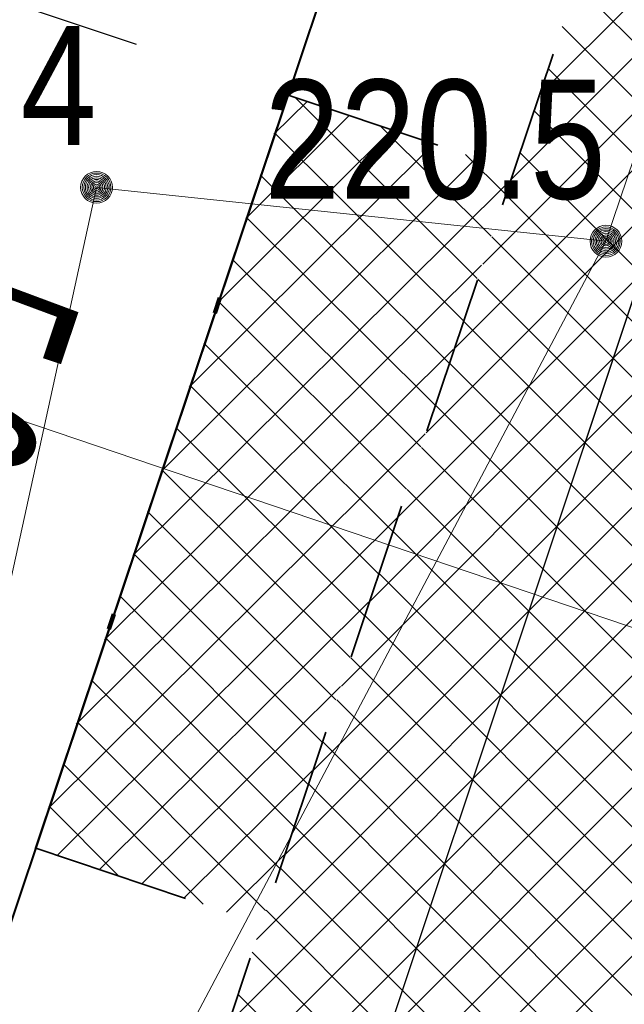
# Model space of a CAD drawing. Header units: metres. Extents: x 6599773 to 13199707, y 5688499 to 11377233.
# Tile 151 of 256: x 6599954.9 to 6599958.7, y 5688895.55 to 5688901.75. Entities that reach past the tile are written whole.
import ezdxf
from ezdxf.enums import TextEntityAlignment as Align

# ---------------------------------------------------------------- set-up
doc = ezdxf.new("R2010")
doc.units = ezdxf.units.M
doc.header["$MEASUREMENT"] = 0
for name, pattern in [('1', [0]), ('9', [1, 0, -1]), ('BTO', [0]), ('BUG', [1.5, 1, -0.5]), ('GUK', [2, 1.5, -0.5])]:
    doc.linetypes.add(name, pattern=pattern)
doc.layers.get('0').update_dxf_attribs({"linetype": 'CONTINUOUS', "lineweight": 5})
doc.layers.get('Defpoints').update_dxf_attribs({"linetype": 'CONTINUOUS', "lineweight": 9})
for name, color, linetype, lineweight in [('_kolor chodnik', 50, '1', 0), ('_kolor zjazdy kostka', 7, '1', 0), ('_kolor zjazdy tłuczeń', 30, '1', 0), ('_kolor ścieżka', 10, '1', 0), ('_kraweznik', 7, 'CONTINUOUS', 35), ('_linie rozgran', 100, '9', 90), ('_obrzeze', 10, 'BUG', 35), ('_opis zjazdy', 7, '1', 18), ('_opiszjazd', 7, '1', 20), ('AS__Nowe_granice', 140, 'CONTINUOUS', 30), ('Kontury', 90, 'GUK', 5), ('OTK_L_5', 7, 'CONTINUOUS', 5), ('OTR_T_1', 7, 'CONTINUOUS', 5), ('OTZ_L_1', 7, 'CONTINUOUS', 5)]:
    doc.layers.add(name, color=color, linetype=linetype, lineweight=lineweight)
for name, color, linetype, lineweight, true_color in [('_kolor jezdnia', 7, '1', 0, 0x00dbdb), ('_kolor pobocze', 7, '1', 0, 0xff66ff), ('_podział mój', 7, 'BTO', 40, 0xdb70ff)]:
    doc.layers.add(name, color=color, linetype=linetype, lineweight=lineweight, true_color=true_color)
doc.styles.add('opis', font='ARIALN.TTF', dxfattribs={"width": 0.7, "height": 1.1})
doc.styles.add('STYL_ARIAL', font='ARIALN.TTF', dxfattribs={"width": 0.75, "oblique": 0.1})
doc.dimstyles.new('opi', dxfattribs={"dimtxt": 1.1, "dimasz": 0.6, "dimexe": 1, "dimexo": 1, "dimgap": 0.5, "dimtad": 1, "dimzin": 1, "dimtxsty": 'opis', "dimblk": 'ARCHTICK', "dimcen": 2.5, "dimadec": 3, "dimazin": 0, "dimtfac": 1, "dimtmove": 0, "dimatfit": 3, "dimfxl": 1, "dimarcsym": 0})
pattern_1 = [(45, (0, 0), (-0.1767766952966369, 0.1767766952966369), []), (135, (0, 0), (-0.1767766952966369, -0.1767766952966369), [])]

# ---------------------------------------------------------------- blocks, each defined once
blk = doc.blocks.new('_ArchTick')
at = {"color": 0, "linetype": 'ByBlock', "const_width": 0.15}
blk.add_lwpolyline([(-0.5, -0.5), (0.5, 0.5)], dxfattribs=at)
blk = doc.blocks.new('*D323')
at = {"layer": '_opis zjazdy', "color": 0, "lineweight": -2, "transparency": 16777216}
for p, q in [((6599955.630689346, 5688901.596960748), (6599953.142391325, 5688902.429910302)), ((6599954.090671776, 5688902.11247655), (6599952.503503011, 5688897.371074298)), ((6599954.043520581, 5688896.855558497), (6599951.55522256, 5688897.688508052))]:
    blk.add_line(p, q, dxfattribs=at)
at = {"layer": 'Defpoints', "color": 0, "transparency": 16777216}
for p in [(6599956.578969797, 5688901.279526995), (6599952.503503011, 5688897.371074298), (6599954.991801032, 5688896.538124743)]:
    blk.add_point(p, dxfattribs=at)
at = {"layer": '_opis zjazdy', "color": 0, "lineweight": -2, "transparency": 16777216, "xscale": 0.6, "yscale": 0.6, "zscale": 0.6}
for p, rotation in [((6599954.090671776, 5688902.11247655), 71.49220006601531), ((6599952.503503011, 5688897.371074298), 251.4922000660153)]:
    blk.add_blockref('_ArchTick', p, dxfattribs=dict(at, rotation=rotation))
at = {"layer": '_opis zjazdy', "color": 0, "transparency": 16777216, "insert": (6599954.398088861, 5688899.373218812), "char_height": 1.1, "attachment_point": 5, "rotation": 251.4922000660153, "style": 'opis'}
blk.add_mtext('5,00', dxfattribs=at)
blk = doc.blocks.new('801')
at = {"color": 0}
for radius in [0.1, 0.09, 0.08, 0.07, 0.06, 0.05, 0.04, 0.03, 0.02, 0.01]:
    blk.add_circle((0, 0), radius, dxfattribs=at)

msp = doc.modelspace()

# ---------------------------------------------------------------- hatches: boundary and pattern name
at = {"layer": '_kolor chodnik'}
h = msp.add_hatch(dxfattribs=at)
h.set_pattern_fill('ANSI37', color=256, scale=2)
h.set_pattern_definition(pattern_1)
h.paths.add_polyline_path([(6599849.938171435, 5688542.085872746), (6599852.232147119, 5688548.938742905), (6599853.573135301, 5688548.489851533), (6599853.827082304, 5688549.248475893), (6599851.793849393, 5688549.929093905), (6599849.895278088, 5688548.982823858), (6599847.823506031, 5688542.793750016)])
edge = h.paths.add_edge_path()
edge.add_line((6600018.106075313, 5689087.454911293), (6600022.42781917, 5689091.229234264))
edge.add_line((6600022.42781917, 5689091.229234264), (6600020.233254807, 5689093.742094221))
edge.add_line((6600020.233254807, 5689093.742094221), (6600017.159471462, 5689091.057656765))
edge.add_arc((6600023.275194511, 5689085.3851404), 8.341433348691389, 137.1531559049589, 148.8016577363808)
edge.add_line((6600016.140105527, 5689089.706021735), (6600018.106075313, 5689087.454911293))
h.paths.add_polyline_path([(6600038.501784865, 5689187.592294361), (6600037.906968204, 5689187.700586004), (6600037.63829624, 5689186.224843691), (6600038.240083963, 5689186.115282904)])
h.paths.add_polyline_path([(6600069.098302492, 5689360.276020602), (6600068.321239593, 5689360.413462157), (6600068.064048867, 5689358.936495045), (6600068.836639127, 5689358.799546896)])
h.paths.add_polyline_path([(6600082.393785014, 5689362.950258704), (6600082.941124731, 5689366.103121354), (6600081.481377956, 5689366.361351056), (6600080.923159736, 5689363.210828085)])
h.paths.add_polyline_path([(6600074.022236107, 5689388.065861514), (6600072.983907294, 5689388.249860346), (6600072.723374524, 5689386.77253894), (6600073.760538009, 5689386.588865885)])
h.paths.add_polyline_path([(6600105.613104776, 5689486.405659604), (6600106.749499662, 5689489.711933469), (6600105.298891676, 5689490.233346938), (6600104.143487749, 5689486.917306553)], flags=17)
h.paths.add_polyline_path([(6600132.519778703, 5689678.737346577), (6600131.761827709, 5689678.896110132), (6600131.444670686, 5689677.429261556), (6600132.212256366, 5689677.269208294)])
h.paths.add_polyline_path([(6600156.649397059, 5689798.7449027), (6600156.48800471, 5689797.958860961), (6600157.450195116, 5689797.757316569), (6600157.615023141, 5689798.542205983)])
h.paths.add_polyline_path([(6600189.055358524, 5689948.643107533), (6600187.902868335, 5689948.884512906), (6600187.600024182, 5689947.417400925), (6600188.748131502, 5689947.176379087)])
edge = h.paths.add_edge_path()
edge.add_line((6600204.459383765, 5690032.969035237), (6600204.153258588, 5690031.227801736))
edge.add_arc((6600202.328347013, 5690027.299936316), 4.331100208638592, 41.85300125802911, 65.08011549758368, ccw=False)
edge.add_arc((6600032.90393149, 5690051.979071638), 174.020003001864, 352.8070218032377, 353.495463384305)
edge.add_arc((6600202.372679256, 5690027.343587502), 5.999999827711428, 55.12102442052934, 69.64815978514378)
edge = h.paths.add_edge_path()
edge.add_line((6600205.046027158, 5690040.265402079), (6600204.972740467, 5690038.483452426))
edge.add_arc((6600203.986269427, 5690044.401803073), 5.999999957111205, 279.4630688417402, 294.9140560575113)
edge.add_line((6600206.513819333, 5690038.960158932), (6600206.607027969, 5690041.030672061))
edge.add_arc((6600203.986269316, 5690044.401803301), 4.270000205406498, 284.3702444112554, 307.86193139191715, ccw=False)
edge = h.paths.add_edge_path()
edge.add_arc((6600203.547470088, 5690044.558759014), 6.446878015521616, 324.4350091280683, 356.2013368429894, ccw=False)
edge.add_arc((6600203.986269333, 5690044.401803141), 6.00000007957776, 323.2169970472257, 357.4193489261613)
h.paths.add_polyline_path([(6600208.910055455, 5690121.713696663), (6600208.146285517, 5690121.748120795), (6600207.125602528, 5690121.794124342), (6600209.971605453, 5690121.665851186)])
edge = h.paths.add_edge_path()
edge.add_line((6600238.769818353, 5690481.648294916), (6600240.338176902, 5690490.873746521))
edge.add_line((6600240.338176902, 5690490.873746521), (6600241.251295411, 5690510.829461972))
edge.add_line((6600241.251295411, 5690510.829461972), (6600239.524022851, 5690510.928942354))
edge.add_line((6600239.524022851, 5690510.928942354), (6600238.633343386, 5690491.167757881))
edge.add_line((6600238.633343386, 5690491.167757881), (6600234.579716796, 5690467.661262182))
edge.add_line((6600234.579716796, 5690467.661262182), (6600234.449796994, 5690464.966873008))
edge.add_arc((6600242.443669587, 5690464.607462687), 8.00194818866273, 177.4256738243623, 268.2543056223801)
edge.add_line((6600242.199903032, 5690456.609228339), (6600242.216657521, 5690457.359274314))
edge.add_line((6600242.216657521, 5690457.359274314), (6600242.305257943, 5690458.836738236))
edge.add_arc((6600242.444504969, 5690464.607952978), 5.772894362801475, 177.0298084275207, 268.6178439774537, ccw=False)
edge.add_line((6600236.679365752, 5690464.907083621), (6600236.951876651, 5690470.95443634))
edge.add_line((6600236.951876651, 5690470.95443634), (6600238.150786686, 5690478.210832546))
edge.add_line((6600238.150786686, 5690478.210832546), (6600238.769818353, 5690481.648294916))
h.paths.add_polyline_path([(6600238.769818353, 5690481.648294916), (6600238.150786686, 5690478.210832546), (6600239.670056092, 5690477.930590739), (6600240.266710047, 5690481.376366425)], flags=17)
edge = h.paths.add_edge_path()
edge.add_line((6600223.366500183, 5690460.339976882), (6600223.276803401, 5690457.948865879))
edge.add_arc((6600221.105749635, 5690465.64864014), 7.999999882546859, 285.7465040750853, 299.8464885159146)
edge.add_line((6600225.08717264, 5690458.709744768), (6600225.240084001, 5690461.623695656))
edge.add_arc((6600221.105749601, 5690465.648640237), 5.769999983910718, 293.06724420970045, 315.7681070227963, ccw=False)
edge = h.paths.add_edge_path()
edge.add_arc((6600220.025145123, 5690444.676291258), 5.77000016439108, 37.996647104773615, 59.94382588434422, ccw=False)
edge.add_line((6600224.572175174, 5690448.22839199), (6600224.817793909, 5690451.081798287))
edge.add_arc((6600220.025145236, 5690444.676291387), 7.999999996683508, 53.19588653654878, 68.15166733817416)
edge.add_line((6600223.00235276, 5690452.101669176), (6600222.91504296, 5690449.670427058))
edge = h.paths.add_edge_path()
edge.add_arc((6600221.105749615, 5690465.648640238), 7.999999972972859, 328.0222308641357, 357.0132597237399)
edge.add_line((6600229.094882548, 5690465.23180147), (6600229.218816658, 5690467.593604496))
edge.add_line((6600229.218816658, 5690467.593604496), (6600228.218919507, 5690467.645774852))
edge.add_line((6600228.218919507, 5690467.645774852), (6600227.891778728, 5690461.411918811))
h.paths.add_polyline_path([(6600200.980142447, 5690012.236744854), (6600202.31727834, 5690011.956662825), (6600202.522293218, 5690012.935421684), (6600201.182321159, 5690013.216097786)])
h.paths.add_polyline_path([(6600196.457878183, 5689983.98337835), (6600195.202332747, 5689984.246370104), (6600194.899091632, 5689982.777335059), (6600196.150355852, 5689982.515240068)])
edge = h.paths.add_edge_path()
edge.add_line((6600112.305909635, 5689517.99101877), (6600112.691041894, 5689519.807934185))
edge.add_line((6600112.691041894, 5689519.807934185), (6600113.245521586, 5689522.423769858))
edge.add_line((6600113.245521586, 5689522.423769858), (6600111.553124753, 5689522.782507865))
edge.add_line((6600111.553124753, 5689522.782507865), (6600107.405864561, 5689503.217226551))
edge.add_line((6600107.405864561, 5689503.217226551), (6600099.494506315, 5689480.361667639))
edge.add_line((6600099.494506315, 5689480.361667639), (6600099.182814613, 5689478.891218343))
edge.add_arc((6600107.008997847, 5689477.232359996), 8.000059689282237, 168.0325629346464, 257.7529108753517)
edge.add_line((6600105.311960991, 5689469.414366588), (6600105.784990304, 5689471.593619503))
edge.add_arc((6600107.008927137, 5689477.232314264), 5.769999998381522, 168.0321375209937, 257.7533362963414, ccw=False)
edge.add_line((6600101.364343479, 5689478.42879883), (6600101.647245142, 5689479.76342708))
edge.add_line((6600101.647245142, 5689479.76342708), (6600104.143487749, 5689486.917306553))
edge.add_line((6600104.143487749, 5689486.917306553), (6600105.298891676, 5689490.233346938))
edge.add_line((6600105.298891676, 5689490.233346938), (6600108.240043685, 5689498.809726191))
edge.add_line((6600108.240043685, 5689498.809726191), (6600112.305909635, 5689517.99101877))
h.paths.add_polyline_path([(6600136.009573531, 5689645.499114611), (6600138.333647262, 5689645.012304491), (6600138.661671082, 5689646.578318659), (6600134.869459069, 5689647.372651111)])
at = {"layer": '_kolor jezdnia'}
h = msp.add_hatch(dxfattribs=at)
h.set_pattern_fill('ANSI37', color=256, scale=2.2)
h.set_pattern_definition([(311.9999999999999, (0, 0), (0.2043648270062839, 0.1840109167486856), []), (41.99999999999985, (0, 0), (-0.1840109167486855, 0.2043648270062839), [])])
edge = h.paths.add_edge_path()
edge.add_line((6599833.066047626, 5688539.933393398), (6599850.649511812, 5688527.983462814))
edge.add_arc((6599857.337592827, 5688536.653968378), 10.95025544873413, 169.5012687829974, 232.3548431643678, ccw=False)
edge.add_arc((6599858.085851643, 5688536.618142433), 11.69295282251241, 162.2507788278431, 169.9967502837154, ccw=False)
edge.add_line((6599846.949484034, 5688540.182754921), (6599847.823506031, 5688542.793750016))
edge.add_line((6599847.823506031, 5688542.793750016), (6599849.895278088, 5688548.982823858))
edge.add_line((6599849.895278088, 5688548.982823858), (6599852.434748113, 5688556.56906746))
edge.add_line((6599852.434748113, 5688556.56906746), (6599928.48625871, 5688783.760284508))
edge.add_line((6599928.48625871, 5688783.760284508), (6599931.025728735, 5688791.34652811))
edge.add_line((6599931.025728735, 5688791.34652811), (6599996.657773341, 5688987.411326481))
edge.add_line((6599996.657773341, 5688987.411326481), (6599999.197243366, 5688994.997570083))
edge.add_line((6599999.197243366, 5688994.997570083), (6600021.930100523, 5689062.908193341))
edge.add_line((6600021.930100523, 5689062.908193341), (6600017.620224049, 5689067.371531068))
edge.add_line((6600017.620224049, 5689067.371531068), (6600016.714558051, 5689064.654078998))
edge.add_line((6600016.714558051, 5689064.654078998), (6600012.423620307, 5689051.835617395))
edge.add_line((6600012.423620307, 5689051.835617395), (6600009.884150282, 5689044.249373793))
edge.add_line((6600009.884150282, 5689044.249373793), (6599977.53516164, 5688947.612159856))
edge.add_line((6599977.53516164, 5688947.612159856), (6599974.995691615, 5688940.025916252))
edge.add_line((6599974.995691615, 5688940.025916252), (6599942.096912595, 5688841.746295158))
edge.add_line((6599942.096912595, 5688841.746295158), (6599939.557442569, 5688834.160051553))
edge.add_line((6599939.557442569, 5688834.160051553), (6599882.679288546, 5688664.246042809))
edge.add_line((6599882.679288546, 5688664.246042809), (6599880.139818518, 5688656.659799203))
edge.add_line((6599880.139818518, 5688656.659799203), (6599852.464543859, 5688573.984527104))
edge.add_line((6599852.464543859, 5688573.984527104), (6599842.470137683, 5688544.127903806))
edge.add_arc((6599835.706422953, 5688546.652910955), 7.219660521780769, 248.54809133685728, 339.52856074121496, ccw=False)
h.paths.add_polyline_path([(6600044.653202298, 5689172.271628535), (6600046.276244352, 5689181.431901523), (6600047.759199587, 5689189.801539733), (6600051.0603021, 5689208.432603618), (6600052.368792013, 5689215.817578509), (6600054.808584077, 5689229.587499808), (6600056.11707399, 5689236.972474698), (6600057.346666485, 5689243.912161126), (6600058.655146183, 5689251.297078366), (6600058.831439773, 5689252.292060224), (6600060.098987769, 5689259.445963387), (6600060.139929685, 5689259.677035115), (6600061.407468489, 5689266.830886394), (6600072.329030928, 5689328.470998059), (6600073.637511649, 5689335.855921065), (6600077.337304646, 5689356.73715072), (6600078.820259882, 5689365.106788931), (6600081.142794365, 5689378.214921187), (6600082.53851694, 5689386.092227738), (6600095.187867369, 5689457.483787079), (6600091.082877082, 5689465.8405575), (6600089.043088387, 5689454.328211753), (6600087.870641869, 5689447.711051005), (6600087.560133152, 5689445.958573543), (6600086.562151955, 5689440.326076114), (6600082.433200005, 5689417.022719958), (6600080.95024477, 5689408.65308175), (6600077.202698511, 5689387.502337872), (6600075.719743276, 5689379.132699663), (6600073.469199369, 5689366.430874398), (6600071.986244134, 5689358.061236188), (6600069.986864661, 5689346.776955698), (6600068.591142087, 5689338.899649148), (6600065.559290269, 5689321.78820693), (6600064.163567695, 5689313.91090038), (6600059.719426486, 5689288.828650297), (6600058.323703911, 5689280.951343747), (6600057.563846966, 5689276.662793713), (6600056.168124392, 5689268.785487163), (6600054.804920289, 5689261.091711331), (6600053.409197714, 5689253.214404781), (6600053.264817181, 5689252.399536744), (6600051.869094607, 5689244.522230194), (6600051.183555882, 5689240.653124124), (6600049.787833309, 5689232.775817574), (6600046.593849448, 5689214.749319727), (6600045.198126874, 5689206.872013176), (6600044.41754409, 5689202.466488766), (6600042.934588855, 5689194.096850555), (6600036.429952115, 5689157.38538759), (6600034.94699688, 5689149.01574938), (6600030.579776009, 5689124.367629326), (6600027.529365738, 5689107.151445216), (6600024.895072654, 5689094.014582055), (6600030.583685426, 5689094.264316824), (6600032.945013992, 5689106.191885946), (6600043.170247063, 5689163.901990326)])
edge = h.paths.add_edge_path()
edge.add_line((6600111.106812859, 5689535.144351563), (6600111.256844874, 5689535.85214863))
edge.add_line((6600111.256844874, 5689535.85214863), (6600112.915748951, 5689543.678261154))
edge.add_line((6600112.915748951, 5689543.678261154), (6600117.304772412, 5689564.384094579))
edge.add_line((6600117.304772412, 5689564.384094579), (6600119.067357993, 5689572.699339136))
edge.add_line((6600119.067357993, 5689572.699339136), (6600120.087667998, 5689577.512794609))
edge.add_line((6600120.087667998, 5689577.512794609), (6600121.64289057, 5689584.849775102))
edge.add_line((6600121.64289057, 5689584.849775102), (6600128.436769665, 5689616.900852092))
edge.add_line((6600128.436769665, 5689616.900852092), (6600129.991992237, 5689624.237832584))
edge.add_line((6600129.991992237, 5689624.237832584), (6600132.660554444, 5689636.827148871))
edge.add_line((6600132.660554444, 5689636.827148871), (6600133.208838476, 5689639.444704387))
edge.add_line((6600133.208838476, 5689639.444704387), (6600134.848957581, 5689647.274775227))
edge.add_line((6600134.848957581, 5689647.274775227), (6600138.97649476, 5689666.979995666))
edge.add_line((6600138.97649476, 5689666.979995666), (6600140.51410642, 5689674.320687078))
edge.add_line((6600140.51410642, 5689674.320687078), (6600145.209128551, 5689696.735129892))
edge.add_line((6600145.209128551, 5689696.735129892), (6600146.746740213, 5689704.075821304))
edge.add_line((6600146.746740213, 5689704.075821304), (6600151.462308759, 5689726.588354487))
edge.add_line((6600151.462308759, 5689726.588354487), (6600152.999920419, 5689733.929045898))
edge.add_line((6600152.999920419, 5689733.929045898), (6600155.244070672, 5689744.642813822))
edge.add_line((6600155.244070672, 5689744.642813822), (6600156.781682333, 5689751.983505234))
edge.add_line((6600156.781682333, 5689751.983505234), (6600161.635515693, 5689775.156126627))
edge.add_line((6600161.635515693, 5689775.156126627), (6600163.378142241, 5689783.475576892))
edge.add_line((6600163.378142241, 5689783.475576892), (6600163.850769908, 5689785.731942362))
edge.add_line((6600163.850769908, 5689785.731942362), (6600167.028500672, 5689800.90270461))
edge.add_line((6600167.028500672, 5689800.90270461), (6600179.490888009, 5689860.399222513))
edge.add_line((6600179.490888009, 5689860.399222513), (6600181.233514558, 5689868.718672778))
edge.add_line((6600181.233514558, 5689868.718672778), (6600181.84713393, 5689871.648144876))
edge.add_line((6600181.84713393, 5689871.648144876), (6600183.38474559, 5689878.988836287))
edge.add_line((6600183.38474559, 5689878.988836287), (6600184.935818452, 5689886.393792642))
edge.add_line((6600184.935818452, 5689886.393792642), (6600186.575937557, 5689894.223863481))
edge.add_line((6600186.575937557, 5689894.223863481), (6600194.051338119, 5689929.912074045))
edge.add_line((6600194.051338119, 5689929.912074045), (6600195.691457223, 5689937.742144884))
edge.add_line((6600195.691457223, 5689937.742144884), (6600202.915799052, 5689972.231779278))
edge.add_line((6600202.915799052, 5689972.231779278), (6600204.555918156, 5689980.061850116))
edge.add_line((6600204.555918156, 5689980.061850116), (6600206.062781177, 5689987.255744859))
edge.add_line((6600206.062781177, 5689987.255744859), (6600207.702900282, 5689995.085815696))
edge.add_line((6600207.702900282, 5689995.085815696), (6600210.232559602, 5690007.162628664))
edge.add_line((6600210.232559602, 5690007.162628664), (6600211.694938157, 5690014.144150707))
edge.add_arc((6600028.177652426, 5690052.584442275), 187.5000004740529, 348.1696294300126, 357.4195276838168)
edge.add_line((6600215.487522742, 5690044.142720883), (6600208.310270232, 5690026.480446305))
edge.add_arc((6600032.903933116, 5690051.97907145), 177.2500013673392, 348.1696294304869, 351.7289130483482, ccw=False)
edge.add_line((6600206.38894146, 5690015.640182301), (6600205.966941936, 5690013.625519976))
edge.add_line((6600205.966941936, 5690013.625519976), (6600204.326822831, 5690005.795449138))
edge.add_line((6600204.326822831, 5690005.795449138), (6600197.076961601, 5689971.183982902))
edge.add_line((6600197.076961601, 5689971.183982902), (6600195.334335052, 5689962.864532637))
edge.add_line((6600195.334335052, 5689962.864532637), (6600193.44722506, 5689953.855305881))
edge.add_line((6600193.44722506, 5689953.855305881), (6600191.909227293, 5689946.512771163))
edge.add_line((6600191.909227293, 5689946.512771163), (6600185.49684423, 5689915.899498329))
edge.add_line((6600185.49684423, 5689915.899498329), (6600183.856521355, 5689908.068454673))
edge.add_line((6600183.856521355, 5689908.068454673), (6600182.066605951, 5689899.523243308))
edge.add_line((6600182.066605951, 5689899.523243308), (6600180.32407057, 5689891.204228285))
edge.add_line((6600180.32407057, 5689891.204228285), (6600174.320344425, 5689862.541919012))
edge.add_line((6600174.320344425, 5689862.541919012), (6600172.577809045, 5689854.222903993))
edge.add_line((6600172.577809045, 5689854.222903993), (6600163.663810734, 5689811.666703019))
edge.add_line((6600163.663810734, 5689811.666703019), (6600162.023782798, 5689803.837067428))
edge.add_line((6600162.023782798, 5689803.837067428), (6600160.924220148, 5689798.587659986))
edge.add_line((6600160.924220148, 5689798.587659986), (6600159.279208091, 5689790.734229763))
edge.add_line((6600159.279208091, 5689790.734229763), (6600157.107250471, 5689780.365115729))
edge.add_line((6600157.107250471, 5689780.365115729), (6600155.462238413, 5689772.511685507))
edge.add_line((6600155.462238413, 5689772.511685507), (6600153.380318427, 5689762.572418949))
edge.add_line((6600153.380318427, 5689762.572418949), (6600151.735124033, 5689754.718118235))
edge.add_line((6600151.735124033, 5689754.718118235), (6600148.586504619, 5689739.686336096))
edge.add_line((6600148.586504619, 5689739.686336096), (6600146.885007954, 5689731.563243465))
edge.add_line((6600146.885007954, 5689731.563243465), (6600141.75088822, 5689707.052510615))
edge.add_line((6600141.75088822, 5689707.052510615), (6600140.110896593, 5689699.223048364))
edge.add_line((6600140.110896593, 5689699.223048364), (6600133.483561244, 5689667.583574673))
edge.add_line((6600133.483561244, 5689667.583574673), (6600131.860394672, 5689659.834436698))
edge.add_line((6600131.860394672, 5689659.834436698), (6600131.740984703, 5689659.26436315))
edge.add_line((6600131.740984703, 5689659.26436315), (6600130.117814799, 5689651.515209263))
edge.add_line((6600130.117814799, 5689651.515209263), (6600127.278733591, 5689637.961189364))
edge.add_line((6600127.278733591, 5689637.961189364), (6600126.924568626, 5689636.290366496))
edge.add_line((6600126.924568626, 5689636.290366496), (6600125.166244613, 5689627.995226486))
edge.add_line((6600125.166244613, 5689627.995226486), (6600118.009503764, 5689594.232298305))
edge.add_line((6600118.009503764, 5689594.232298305), (6600116.251179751, 5689585.937158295))
edge.add_line((6600116.251179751, 5689585.937158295), (6600113.665314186, 5689573.737975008))
edge.add_line((6600113.665314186, 5689573.737975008), (6600111.898534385, 5689565.402943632))
edge.add_line((6600111.898534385, 5689565.402943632), (6600104.889982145, 5689532.33911599))
edge.add_line((6600104.889982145, 5689532.33911599), (6600103.226635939, 5689524.492047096))
edge.add_line((6600103.226635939, 5689524.492047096), (6600096.623876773, 5689493.342605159))
edge.add_line((6600096.623876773, 5689493.342605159), (6600094.968986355, 5689485.53542763))
edge.add_line((6600094.968986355, 5689485.53542763), (6600094.300101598, 5689482.379870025))
edge.add_line((6600094.300101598, 5689482.379870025), (6600099.182814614, 5689478.891218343))
edge.add_line((6600099.182814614, 5689478.891218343), (6600099.494506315, 5689480.361667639))
edge.add_line((6600099.494506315, 5689480.361667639), (6600111.106812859, 5689535.144351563))
edge = h.paths.add_edge_path()
edge.add_arc((6600239.213891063, 5690851.4003676), 10.0000000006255, -2.8342403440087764, 76.13703556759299, ccw=False)
edge.add_line((6600249.201658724, 5690850.905901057), (6600249.082723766, 5690848.503524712))
edge.add_line((6600249.082723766, 5690848.503524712), (6600247.016487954, 5690806.767468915))
edge.add_line((6600247.016487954, 5690806.767468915), (6600246.092398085, 5690789.152178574))
edge.add_line((6600246.092398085, 5690789.152178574), (6600233.768116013, 5690572.015170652))
edge.add_line((6600233.768116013, 5690572.015170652), (6600228.959056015, 5690465.29620206))
edge.add_line((6600228.959056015, 5690465.29620206), (6600234.588724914, 5690465.017134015))
edge.add_line((6600234.588724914, 5690465.017134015), (6600239.26254019, 5690571.767576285))
edge.add_line((6600239.26254019, 5690571.767576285), (6600252.505038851, 5690806.400146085))
edge.add_line((6600252.505038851, 5690806.400146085), (6600254.569211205, 5690848.094521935))
edge.add_arc((6600262.559425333, 5690847.6989487), 7.999999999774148, 76.13703557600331, 177.1657596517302, ccw=False)
edge.add_line((6600264.476229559, 5690855.465921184), (6600241.609896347, 5690861.109083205))
edge = h.paths.add_edge_path()
edge.add_line((6600250.031475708, 5690451.625307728), (6600250.231741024, 5690455.772579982))
edge.add_line((6600250.231741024, 5690455.772579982), (6600246.257763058, 5690456.417303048))
edge.add_line((6600246.257763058, 5690456.417303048), (6600242.171761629, 5690456.61060902))
edge.add_arc((6600242.563100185, 5690464.586983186), 7.985968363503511, 176.9123644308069, 267.1911945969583, ccw=False)
edge.add_line((6600234.588724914, 5690465.017134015), (6600228.959056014, 5690465.29620206))
edge.add_arc((6600220.965133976, 5690465.657286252), 8.002072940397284, 267.8289300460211, 357.413716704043, ccw=False)
edge.add_line((6600220.661989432, 5690457.660957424), (6600212.406915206, 5690458.119572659))
edge.add_line((6600212.406915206, 5690458.119572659), (6600208.431872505, 5690457.817501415))
edge.add_line((6600208.431872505, 5690457.817501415), (6600208.233912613, 5690454.548331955))
edge.add_line((6600208.233912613, 5690454.548331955), (6600212.129565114, 5690453.127270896))
edge.add_line((6600212.129565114, 5690453.127270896), (6600218.640548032, 5690452.76554962))
edge.add_line((6600218.640548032, 5690452.76554962), (6600216.486747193, 5690452.885205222))
edge.add_line((6600216.486747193, 5690452.885205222), (6600220.46890539, 5690452.663974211))
edge.add_arc((6600220.025145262, 5690444.676291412), 7.999999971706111, -0.3386579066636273, 86.8201700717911, ccw=False)
edge.add_line((6600228.025005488, 5690444.629006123), (6600227.803602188, 5690439.649256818))
edge.add_line((6600227.803602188, 5690439.649256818), (6600226.885525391, 5690435.936828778))
edge.add_line((6600226.885525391, 5690435.936828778), (6600225.534849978, 5690405.967249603))
edge.add_line((6600225.534849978, 5690405.967249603), (6600226.115199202, 5690402.187514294))
edge.add_line((6600226.115199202, 5690402.187514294), (6600213.445139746, 5690121.008786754))
edge.add_line((6600213.445139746, 5690121.008786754), (6600213.352800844, 5690118.960058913))
edge.add_line((6600213.352800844, 5690118.960058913), (6600209.980184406, 5690044.131649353))
edge.add_arc((6600203.986269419, 5690044.401803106), 5.999999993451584, 257.4162346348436, 357.41934921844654, ccw=False)
edge.add_line((6600202.679069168, 5690038.545931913), (6600201.589735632, 5690033.666039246))
edge.add_line((6600201.589735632, 5690033.666039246), (6600203.67987942, 5690033.199458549))
edge.add_arc((6600202.372679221, 5690027.343587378), 5.999999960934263, -8.27108729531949, 77.41623506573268, ccw=False)
edge.add_line((6600208.310270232, 5690026.480446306), (6600215.487522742, 5690044.142720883))
edge.add_line((6600215.487522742, 5690044.142720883), (6600216.199687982, 5690059.944661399))
edge.add_line((6600216.199687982, 5690059.944661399), (6600216.537356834, 5690067.437056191))
edge.add_line((6600216.537356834, 5690067.437056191), (6600223.893528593, 5690230.66011469))
edge.add_line((6600223.893528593, 5690230.66011469), (6600224.231197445, 5690238.152509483))
edge.add_line((6600224.231197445, 5690238.152509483), (6600233.507835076, 5690443.987992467))
edge.add_arc((6600241.499722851, 5690443.627812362), 7.999999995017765, 87.29208981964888, 177.4195277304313, ccw=False)
edge.add_line((6600241.877677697, 5690451.618879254), (6600246.021541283, 5690451.422886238))
edge.add_line((6600246.021541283, 5690451.422886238), (6600246.427694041, 5690451.443388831))
edge.add_line((6600246.427694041, 5690451.443388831), (6600246.793970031, 5690451.461878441))
edge.add_line((6600246.793970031, 5690451.461878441), (6600250.031475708, 5690451.625307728))
edge = h.paths.add_edge_path()
edge.add_line((6600007.33756506, 5689086.20374581), (6600006.980466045, 5689080.740822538))
edge.add_line((6600006.980466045, 5689080.740822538), (6600007.229745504, 5689080.720859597))
edge.add_line((6600007.229745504, 5689080.720859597), (6600008.093335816, 5689080.601653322))
edge.add_line((6600008.093335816, 5689080.601653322), (6600008.702681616, 5689080.53831051))
edge.add_arc((6600008.140193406, 5689070.554142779), 9.999999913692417, -18.557800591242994, 86.77547804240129, ccw=False)
edge.add_line((6600017.620224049, 5689067.371531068), (6600021.930100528, 5689062.908193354))
edge.add_arc((6599734.83819726, 5689159.011261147), 302.7499967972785, 341.4922000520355, 343.8640860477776)
edge.add_arc((6600034.895369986, 5689072.315877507), 9.581213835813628, 98.63328270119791, 164.5273290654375, ccw=False)
edge.add_line((6600033.457137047, 5689081.788529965), (6600033.832640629, 5689081.798737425))
edge.add_line((6600033.832640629, 5689081.798737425), (6600034.422462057, 5689082.05700874))
edge.add_line((6600034.422462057, 5689082.05700874), (6600036.833623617, 5689082.139040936))
edge.add_line((6600036.833623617, 5689082.139040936), (6600036.730225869, 5689087.148851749))
edge.add_line((6600036.730225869, 5689087.148851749), (6600036.579860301, 5689087.134303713))
edge.add_arc((6600036.479565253, 5689093.136286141), 6.002820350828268, 169.1687651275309, 270.9573417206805, ccw=False)
edge.add_line((6600030.583685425, 5689094.264316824), (6600024.895072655, 5689094.014582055))
edge.add_arc((6600015.200558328, 5689096.162123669), 9.929528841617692, 271.0943432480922, 347.5094668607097, ccw=False)
edge.add_arc((6600014.909438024, 5689089.646776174), 3.446070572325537, 264.4236009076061, 278.0194998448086, ccw=False)
edge.add_line((6600014.574573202, 5689086.217014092), (6600014.299554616, 5689086.232508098))
edge.add_line((6600014.299554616, 5689086.232508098), (6600010.474232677, 5689086.448019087))
edge.add_line((6600010.474232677, 5689086.448019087), (6600007.33756506, 5689086.20374581))
edge = h.paths.add_edge_path()
edge.add_line((6600105.490725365, 5689463.953528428), (6600106.927559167, 5689464.047234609))
edge.add_line((6600106.927559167, 5689464.047234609), (6600107.835, 5689468.66))
edge.add_line((6600107.835, 5689468.66), (6600105.311960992, 5689469.414366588))
edge.add_arc((6600107.008997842, 5689477.232359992), 8.000059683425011, 168.0325628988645, 257.7529109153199, ccw=False)
edge.add_line((6600099.182814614, 5689478.891218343), (6600094.300101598, 5689482.379870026))
edge.add_arc((6600586.245114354, 5689378.10423892), 502.8750369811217, 168.032376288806, 169.9522165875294)
edge.add_line((6600091.082877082, 5689465.8405575), (6600095.187867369, 5689457.483787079))
edge.add_arc((6600103.06517392, 5689456.088064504), 8.000000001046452, 77.7533362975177, 169.9524553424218, ccw=False)
edge.add_line((6600104.762140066, 5689463.906012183), (6600105.490725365, 5689463.953528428))
at = {"layer": '_kolor pobocze'}
h = msp.add_hatch(dxfattribs=at)
h.set_pattern_fill('ANSI37', color=256, scale=2)
h.set_pattern_definition(pattern_1)
edge = h.paths.add_edge_path()
edge.add_line((6600035.926965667, 5689101.56944285), (6600036.046865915, 5689102.311543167))
edge.add_arc((6600058.171848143, 5689233.778275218), 133.3154772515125, 259.4578941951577, 260.4470163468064, ccw=False)
edge.add_line((6600033.780707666, 5689102.713067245), (6600032.142559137, 5689101.847662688))
edge.add_arc((6599734.838175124, 5689159.011266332), 302.7500195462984, 347.6801154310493, 349.11639019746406, ccw=False)
edge.add_arc((6600036.478170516, 5689093.133441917), 6.000000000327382, 167.68011541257, 271.5571101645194)
edge.add_line((6600036.64121064, 5689087.1356575), (6600036.730491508, 5689087.137804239))
edge.add_line((6600036.730491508, 5689087.137804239), (6600036.71246321, 5689087.887583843))
edge.add_line((6600036.71246321, 5689087.887583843), (6600036.559840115, 5689087.884077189))
edge.add_arc((6600036.482532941, 5689093.14290691), 5.259397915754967, 170.6455005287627, 270.84221319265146, ccw=False)
edge.add_arc((6600545.796425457, 5688991.216220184), 524.6691769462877, 167.9170060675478, 168.7028219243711, ccw=False)
edge.add_line((6600032.751078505, 5689101.044345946), (6600034.011432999, 5689101.917298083))
edge.add_line((6600034.011432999, 5689101.917298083), (6600035.926965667, 5689101.56944285))
edge = h.paths.add_edge_path()
edge.add_line((6600002.828843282, 5688994.032881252), (6600003.066918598, 5688994.744091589))
edge.add_line((6600003.066918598, 5688994.744091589), (6600001.227880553, 5688995.359703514))
edge.add_line((6600001.227880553, 5688995.359703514), (6600000.55876659, 5688996.702196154))
edge.add_line((6600000.55876659, 5688996.702196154), (6600022.641310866, 5689062.67011804))
edge.add_arc((6599734.83819395, 5689159.011262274), 303.5000002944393, 341.4922000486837, 343.8640860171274)
edge.add_arc((6600035.267451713, 5689072.092773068), 9.250000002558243, 91.55711016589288, 163.8640860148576, ccw=False)
edge.add_line((6600035.016098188, 5689081.339357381), (6600036.868703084, 5689081.389717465))
edge.add_line((6600036.868703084, 5689081.389717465), (6600036.850674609, 5689082.139504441))
edge.add_line((6600036.850674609, 5689082.139504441), (6600034.995718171, 5689082.089080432))
edge.add_arc((6600035.267451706, 5689072.092773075), 9.999999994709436, 91.55711014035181, 163.8640860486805)
edge.add_arc((6599734.838192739, 5689159.011262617), 302.7500015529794, 341.4922000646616, 343.8640860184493, ccw=False)
edge.add_line((6600021.930100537, 5689062.908193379), (6599999.748942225, 5688996.6456785))
edge.add_line((6599999.748942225, 5688996.6456785), (6600000.695212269, 5688994.747107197))
edge.add_line((6600000.695212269, 5688994.747107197), (6600002.828843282, 5688994.032881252))
h.paths.add_polyline_path([(6599971.7492186, 5688907.297112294), (6599971.084233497, 5688908.631320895), (6599997.822068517, 5688988.526766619), (6599999.164561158, 5688989.195880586), (6600001.003599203, 5688988.580268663), (6600001.241674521, 5688989.291479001), (6599999.108043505, 5688990.005704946), (6599997.2094722, 5688989.059434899), (6599970.270280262, 5688908.583087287), (6599971.216550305, 5688906.684515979), (6599973.350181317, 5688905.970290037), (6599973.588256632, 5688906.681500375)])
h.paths.add_polyline_path([(6599932.504667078, 5688790.060553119), (6599931.835553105, 5688791.403045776), (6599968.343406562, 5688900.4641754), (6599969.685899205, 5688901.133289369), (6599971.524937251, 5688900.517677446), (6599971.763012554, 5688901.228887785), (6599969.629381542, 5688901.94311373), (6599967.730810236, 5688900.996843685), (6599931.025728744, 5688791.34652811), (6599931.971998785, 5688789.447956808), (6599933.988392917, 5688788.772975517), (6599934.226774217, 5688789.484136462)])
at = {"layer": '_kolor zjazdy kostka'}
h = msp.add_hatch(dxfattribs=at)
h.set_pattern_fill('ANSI37', color=256, scale=2)
h.set_pattern_definition(pattern_1)
h.paths.add_polyline_path([(6600244.137440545, 5690813.934732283), (6600242.369522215, 5690814.022127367), (6600242.097568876, 5690808.528921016), (6600243.865482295, 5690808.44142671)])
h.paths.add_polyline_path([(6600247.012128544, 5690806.679412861), (6600247.44273645, 5690815.377295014), (6600247.393289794, 5690814.378518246), (6600247.113277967, 5690808.722537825)])
h.paths.add_polyline_path([(6600242.297085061, 5690788.088808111), (6600240.958726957, 5690788.155683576), (6600240.648818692, 5690782.664569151), (6600241.987258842, 5690782.599147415)])
h.paths.add_polyline_path([(6600245.558275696, 5690780.919298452), (6600246.037231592, 5690789.405686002), (6600244.985820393, 5690788.453468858), (6600244.612601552, 5690781.981345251)])
h.paths.add_polyline_path([(6600241.348405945, 5690723.711515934), (6600242.272017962, 5690722.691689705), (6600242.749709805, 5690731.155680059), (6600241.698138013, 5690730.203317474), (6600241.472690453, 5690726.27550499)])
h.paths.add_polyline_path([(6600225.772794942, 5690394.589141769), (6600224.731429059, 5690393.637598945), (6600224.461246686, 5690387.644646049), (6600225.412923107, 5690386.603142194)])
h.paths.add_polyline_path([(6600223.012390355, 5690333.280720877), (6600223.372595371, 5690341.272607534), (6600222.32835346, 5690340.318436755), (6600222.058239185, 5690334.324941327)])
h.paths.add_polyline_path([(6600215.496388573, 5690166.390602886), (6600215.856593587, 5690174.382489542), (6600214.812834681, 5690173.428760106), (6600214.542018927, 5690167.435062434)])
h.paths.add_polyline_path([(6600212.446537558, 5690121.053392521), (6600213.399499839, 5690120.010473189), (6600213.788744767, 5690128.503024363), (6600212.745135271, 5690127.54943145)])
h.paths.add_polyline_path([(6600209.977420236, 5690121.665589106), (6600210.225142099, 5690127.162117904), (6600207.346107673, 5690127.291879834), (6600207.119593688, 5690121.794395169)])
h.paths.add_polyline_path([(6600207.950178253, 5690070.725854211), (6600204.880846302, 5690070.828947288), (6600204.643784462, 5690065.333808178), (6600207.702521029, 5690065.204598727)])
h.paths.add_polyline_path([(6600200.981479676, 5690012.236464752), (6600199.969248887, 5690007.339980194), (6600201.282587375, 5690007.064882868), (6600202.31726072, 5690011.956666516)])
h.paths.add_polyline_path([(6600193.613960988, 5689970.406358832), (6600192.398010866, 5689970.660657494), (6600191.286205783, 5689965.274578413), (6600192.486379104, 5689965.023185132)])
h.paths.add_polyline_path([(6600189.061271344, 5689948.671423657), (6600189.984133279, 5689953.050774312), (6600188.818902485, 5689953.32186217), (6600187.908781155, 5689948.91282903)])
h.paths.add_polyline_path([(6600180.976201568, 5689915.317449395), (6600179.952861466, 5689910.421322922), (6600181.008474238, 5689910.200199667), (6600182.033843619, 5689915.09540201)])
h.paths.add_polyline_path([(6600176.508279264, 5689893.538690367), (6600177.476023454, 5689893.335973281), (6600178.603605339, 5689898.719146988), (6600177.636002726, 5689898.922290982)])
h.paths.add_polyline_path([(6600179.28182965, 5689859.401159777), (6600180.522246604, 5689860.211927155), (6600181.057490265, 5689860.561775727), (6600183.598022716, 5689860.029600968), (6600184.726606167, 5689865.412570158), (6600182.186324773, 5689865.943033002), (6600181.604764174, 5689866.832779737), (6600181.024456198, 5689867.720610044)])
h.paths.add_polyline_path([(6600160.20081012, 5689810.862606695), (6600159.232772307, 5689811.065842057), (6600158.207991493, 5689806.171529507), (6600159.17573568, 5689805.968812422)])
h.paths.add_polyline_path([(6600156.493917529, 5689797.987177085), (6600155.463416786, 5689793.068691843), (6600156.431160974, 5689792.865974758), (6600157.461419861, 5689797.784520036)])
edge = h.paths.add_edge_path()
edge.add_arc((6600173.111981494, 5689800.679690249), 5.999999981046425, 204.6731153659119, 239.5411154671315, ccw=False)
edge.add_arc((6600173.162096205, 5689800.685330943), 6.047914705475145, 168.3203586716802, 204.5234866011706, ccw=False)
edge.add_line((6600167.239404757, 5689801.909666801), (6600163.65166784, 5689784.781499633))
edge.add_arc((6600169.524220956, 5689783.551410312), 5.999999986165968, 139.2146049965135, 168.1696294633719, ccw=False)
edge.add_arc((6600169.524220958, 5689783.551410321), 5.999999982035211, 96.80962310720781, 139.2146050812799, ccw=False)
edge.add_line((6600168.81279652, 5689789.509083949), (6600170.070461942, 5689795.507731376))
h.paths.add_polyline_path([(6600163.526364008, 5689776.866746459), (6600166.051243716, 5689776.337874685), (6600167.179826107, 5689781.720838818), (6600164.653945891, 5689782.24992016), (6600163.941148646, 5689783.340449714), (6600163.493329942, 5689784.025580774), (6600161.750703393, 5689775.706130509), (6600162.438017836, 5689776.155376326)])
h.paths.add_polyline_path([(6600152.614191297, 5689774.643430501), (6600153.639138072, 5689779.536616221), (6600152.646757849, 5689779.74492896), (6600151.646447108, 5689774.846147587)])
h.paths.add_polyline_path([(6600150.121074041, 5689767.466820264), (6600148.177624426, 5689758.167954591), (6600149.115997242, 5689757.971390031), (6600151.066362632, 5689767.268392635)])
h.paths.add_polyline_path([(6600142.970741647, 5689739.332500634), (6600141.888449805, 5689734.142420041), (6600144.036614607, 5689733.695518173), (6600145.123068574, 5689738.882330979)])
h.paths.add_polyline_path([(6600136.256357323, 5689701.052153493), (6600137.154085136, 5689700.864096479), (6600138.287960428, 5689706.274871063), (6600137.38649247, 5689706.464182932)])
h.paths.add_polyline_path([(6600130.081494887, 5689667.099389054), (6600129.212847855, 5689667.281639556), (6600128.083282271, 5689661.898895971), (6600128.953953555, 5689661.716447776)])
h.paths.add_polyline_path([(6600128.397394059, 5689659.030340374), (6600127.554144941, 5689659.207226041), (6600126.493408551, 5689653.810049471), (6600127.269860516, 5689653.647397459)])
h.paths.add_polyline_path([(6600134.990411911, 5689640.633636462), (6600137.30714639, 5689640.148363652), (6600138.339560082, 5689645.040620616), (6600136.015486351, 5689645.500958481), (6600135.435178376, 5689646.388788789), (6600134.8548704, 5689647.276619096), (6600133.214751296, 5689639.446548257), (6600134.102581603, 5689640.026856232)])
h.paths.add_polyline_path([(6600122.164164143, 5689634.294831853), (6600121.024067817, 5689628.914244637), (6600122.015114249, 5689628.705875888), (6600123.155614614, 5689634.086346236)])
h.paths.add_polyline_path([(6600114.542075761, 5689593.450769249), (6600113.493359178, 5689593.398339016), (6600112.364315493, 5689588.045694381), (6600113.29076438, 5689587.547532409)])
h.paths.add_polyline_path([(6600110.194543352, 5689572.941097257), (6600109.207819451, 5689573.148880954), (6600108.06771793, 5689567.768269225), (6600109.050143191, 5689567.53521504)])
h.paths.add_polyline_path([(6600119.083213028, 5689565.540446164), (6600119.089125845, 5689565.542290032), (6600121.462438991, 5689565.065690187), (6600122.598093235, 5689570.447168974), (6600120.229622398, 5689570.949214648), (6600119.651446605, 5689571.8119627), (6600119.073270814, 5689572.72765526), (6600117.310757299, 5689564.412754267)])
h.paths.add_polyline_path([(6600101.698666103, 5689532.937884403), (6600100.730666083, 5689533.141679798), (6600099.694214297, 5689528.250234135), (6600100.669121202, 5689528.045267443)])
h.paths.add_polyline_path([(6600094.06402112, 5689496.827028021), (6600093.080194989, 5689497.033910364), (6600092.036590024, 5689492.143967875), (6600093.038865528, 5689491.933250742)])
h.paths.add_polyline_path([(6600083.709836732, 5689453.749808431), (6600082.738586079, 5689448.336231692), (6600084.647281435, 5689448.027407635), (6600085.606840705, 5689453.416583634)])
h.paths.add_polyline_path([(6600084.434394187, 5689446.825895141), (6600083.731191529, 5689446.921126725), (6600082.928047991, 5689442.491821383), (6600083.649300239, 5689442.394910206)])
h.paths.add_polyline_path([(6600078.04194071, 5689410.721110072), (6600078.996952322, 5689416.137564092), (6600078.0548333, 5689416.304853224), (6600077.111232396, 5689410.886043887)])
h.paths.add_polyline_path([(6600072.911565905, 5689386.768652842), (6600071.96046622, 5689381.312635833), (6600072.800073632, 5689381.163221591), (6600073.76645083, 5689386.590709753)])
h.paths.add_polyline_path([(6600082.887400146, 5689379.432062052), (6600085.278102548, 5689379.034943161), (6600086.160383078, 5689383.956496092), (6600083.759726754, 5689384.355378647), (6600083.152078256, 5689385.224725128), (6600082.544429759, 5689386.094071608), (6600081.148707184, 5689378.216765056), (6600082.018053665, 5689378.824413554)])
h.paths.add_polyline_path([(6600080.731401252, 5689363.247695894), (6600080.041469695, 5689363.369939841), (6600079.433821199, 5689364.239286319), (6600078.8261727, 5689365.108632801), (6600077.343217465, 5689356.73899459), (6600078.212563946, 5689357.346643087), (6600079.081910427, 5689357.954291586), (6600081.429189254, 5689357.564866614), (6600082.388748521, 5689362.980514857)])
h.paths.add_polyline_path([(6600069.104215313, 5689360.304336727), (6600070.063917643, 5689365.720487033), (6600069.2708267, 5689365.861009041), (6600068.327152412, 5689360.441778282)])
h.paths.add_polyline_path([(6600066.55061698, 5689345.891799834), (6600065.546169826, 5689346.069805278), (6600064.677796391, 5689341.145792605), (6600065.678290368, 5689340.968483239)])
h.paths.add_polyline_path([(6600061.138656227, 5689321.077501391), (6600060.270282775, 5689316.15348863), (6600061.250715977, 5689315.979734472), (6600062.127590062, 5689320.902245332)])
h.paths.add_polyline_path([(6600055.325252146, 5689288.11325564), (6600054.456878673, 5689283.189242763), (6600055.410852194, 5689283.020177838), (6600056.28317863, 5689287.917022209)])
h.paths.add_polyline_path([(6600048.045675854, 5689182.819289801), (6600050.371939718, 5689182.407116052), (6600051.314445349, 5689187.67761207), (6600048.980409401, 5689188.064690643), (6600048.372760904, 5689188.934037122), (6600047.765112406, 5689189.803383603), (6600046.306982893, 5689181.603992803), (6600046.972918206, 5689182.069462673)])
h.paths.add_polyline_path([(6600040.943690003, 5689201.374141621), (6600039.339175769, 5689201.66987967), (6600038.429882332, 5689196.244216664), (6600039.984130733, 5689195.958493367)])
h.paths.add_polyline_path([(6600032.993704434, 5689156.473759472), (6600032.278185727, 5689156.600537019), (6600031.299242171, 5689151.188930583), (6600032.034145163, 5689151.058111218)])
h.paths.add_polyline_path([(6600026.309179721, 5689123.603833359), (6600025.417362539, 5689118.683970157), (6600026.271201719, 5689118.532684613), (6600027.143528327, 5689123.456001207)])
h.paths.add_polyline_path([(6600013.302986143, 5689054.462576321), (6600015.84245617, 5689062.048819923), (6600014.576741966, 5689061.417973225), (6600012.672139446, 5689055.728290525)])
h.paths.add_polyline_path([(6599974.547216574, 5688938.686171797), (6599977.086686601, 5688946.272415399), (6599975.820972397, 5688945.641568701), (6599973.916369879, 5688939.951886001)])
h.paths.add_polyline_path([(6599942.102825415, 5688841.748139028), (6599940.837111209, 5688841.117292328), (6599938.932508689, 5688835.427609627), (6599939.563355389, 5688834.161895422)])
h.paths.add_polyline_path([(6599882.685201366, 5688664.247886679), (6599881.419487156, 5688663.617039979), (6599879.514884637, 5688657.927357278), (6599880.145731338, 5688656.661643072)])
h.paths.add_polyline_path([(6599851.799762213, 5688549.930937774), (6599853.832995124, 5688549.250319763), (6599855.420163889, 5688553.991722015), (6599853.386930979, 5688554.672340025), (6599852.913795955, 5688555.621625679), (6599852.440660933, 5688556.570911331), (6599849.901190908, 5688548.984667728)])
h.paths.add_polyline_path([(6600233.581687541, 5690586.458647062), (6600234.520016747, 5690585.337735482), (6600234.976631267, 5690593.42826699), (6600233.922640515, 5690592.499827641)])
h.paths.add_polyline_path([(6600231.728371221, 5690526.750719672), (6600230.676277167, 5690525.793817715), (6600230.420013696, 5690519.782861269), (6600231.363586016, 5690518.655686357)])
h.paths.add_polyline_path([(6600237.577122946, 5690639.505119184), (6600236.516490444, 5690638.540451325), (6600236.176926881, 5690632.541599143), (6600237.1204992, 5690631.41442423)])
h.paths.add_polyline_path([(6600238.927801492, 5690681.139540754), (6600239.8637879, 5690680.021427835), (6600240.320411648, 5690688.112122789), (6600239.268317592, 5690687.155220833)])
h.paths.add_polyline_path([(6600218.122284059, 5690224.814875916), (6600217.079933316, 5690223.862433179), (6600216.809648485, 5690217.865326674), (6600217.762143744, 5690216.822918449)])
h.paths.add_polyline_path([(6600219.363739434, 5690274.535639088), (6600220.315886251, 5690273.493612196), (6600220.675810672, 5690281.480778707), (6600219.633750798, 5690280.528598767)])
h.paths.add_polyline_path([(6600168.75986753, 5689856.554734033), (6600169.729143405, 5689856.351696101), (6600170.857343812, 5689861.737822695), (6600169.889741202, 5689861.940966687)])
h.paths.add_polyline_path([(6600168.841833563, 5689852.115601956), (6600167.871405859, 5689852.319339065), (6600166.844894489, 5689847.425845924), (6600167.816759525, 5689847.221809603)])
at = {"layer": '_kolor zjazdy tłuczeń'}
h = msp.add_hatch(dxfattribs=at)
h.set_pattern_fill('ANSI37', color=256, scale=2)
h.set_pattern_definition(pattern_1)
h.paths.add_polyline_path([(6599958.001390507, 5688900.803376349), (6599956.578969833, 5688901.279526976), (6599954.991801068, 5688896.538124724), (6599956.414221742, 5688896.061974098)])
at = {"layer": '_kolor ścieżka'}
h = msp.add_hatch(dxfattribs=at)
h.set_pattern_fill('ANSI37', color=10, scale=2)
h.set_pattern_definition(pattern_1)
edge = h.paths.add_edge_path()
edge.add_line((6599877.145262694, 5688659.244027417), (6599854.614951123, 5688591.938475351))
edge.add_line((6599854.614951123, 5688591.938475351), (6599854.214414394, 5688589.387325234))
edge.add_line((6599854.214414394, 5688589.387325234), (6599839.435327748, 5688545.233719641))
edge.add_arc((6599834.52303551, 5688547.748213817), 5.518450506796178, 246.5150871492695, 332.8930934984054, ccw=False)
edge.add_line((6599832.323891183, 5688542.68688393), (6599836.925902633, 5688539.594394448))
edge.add_arc((6599835.881373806, 5688546.528699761), 7.012533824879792, 278.5661808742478, 339.9794081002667)
edge.add_line((6599842.470137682, 5688544.127903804), (6599857.359687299, 5688588.607952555))
edge.add_line((6599857.359687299, 5688588.607952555), (6599857.303782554, 5688591.591210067))
edge.add_line((6599857.303782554, 5688591.591210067), (6599879.508971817, 5688657.925513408))
edge.add_line((6599879.508971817, 5688657.925513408), (6599879.193548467, 5688658.558370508))
edge.add_line((6599879.193548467, 5688658.558370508), (6599877.145262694, 5688659.244027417))
h.paths.add_polyline_path([(6599879.193548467, 5688658.558370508), (6599879.508971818, 5688657.925513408), (6599881.413574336, 5688663.615196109), (6599880.780717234, 5688663.299772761), (6599878.732431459, 5688663.985429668), (6599877.145262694, 5688659.244027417)])
h.paths.add_polyline_path([(6599938.926595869, 5688835.425765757), (6599938.61117252, 5688836.058622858), (6599936.562886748, 5688836.744279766), (6599878.732431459, 5688663.985429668), (6599880.780717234, 5688663.299772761), (6599881.413574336, 5688663.615196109)])
h.paths.add_polyline_path([(6599974.364844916, 5688941.291630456), (6599974.049421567, 5688941.924487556), (6599972.001135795, 5688942.610144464), (6599936.562886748, 5688836.744279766), (6599938.61117252, 5688836.058622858), (6599938.926595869, 5688835.425765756)])
h.paths.add_polyline_path([(6599974.049421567, 5688941.924487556), (6599974.364844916, 5688941.291630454), (6600009.253303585, 5689045.515087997), (6600008.937880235, 5689046.147945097), (6600006.889594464, 5689046.833602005), (6599972.001135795, 5688942.610144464)])
h.paths.add_polyline_path([(6600008.937880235, 5689046.147945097), (6600009.253303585, 5689045.515087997), (6600011.157906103, 5689051.204770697), (6600010.525049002, 5689050.889347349), (6600008.476763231, 5689051.575004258), (6600006.889594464, 5689046.833602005)])
edge = h.paths.add_edge_path()
edge.add_arc((6599858.085851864, 5688536.618142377), 11.69295304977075, 162.2507788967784, 169.9967501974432)
edge.add_line((6599846.570656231, 5688538.649255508), (6599849.824991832, 5688528.706403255))
edge.add_line((6599849.824991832, 5688528.706403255), (6599853.135519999, 5688528.731057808))
edge.add_line((6599853.135519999, 5688528.731057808), (6599849.868997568, 5688538.728963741))
edge.add_line((6599849.868997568, 5688538.728963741), (6599850.886451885, 5688541.768438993))
edge.add_line((6599850.886451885, 5688541.768438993), (6599849.938171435, 5688542.085872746))
edge.add_line((6599849.938171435, 5688542.085872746), (6599847.823506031, 5688542.793750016))
edge.add_line((6599847.823506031, 5688542.793750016), (6599846.949484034, 5688540.182754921))
edge = h.paths.add_edge_path()
edge.add_arc((6600008.743460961, 5689068.123037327), 7.659999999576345, 341.4922000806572, 372.1491631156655)
edge.add_line((6600016.231900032, 5689069.735141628), (6600014.371922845, 5689078.374983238))
edge.add_arc((6600008.140193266, 5689070.554142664), 10.00000004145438, 51.45178747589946, 78.26461791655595)
edge.add_line((6600010.174112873, 5689080.345116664), (6600010.018184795, 5689077.577393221))
edge.add_arc((6600009.814745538, 5689075.098871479), 2.486856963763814, 14.594442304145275, 85.30763078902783, ccw=False)
edge.add_line((6600012.221360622, 5689075.725498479), (6600013.747330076, 5689068.637167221))
edge.add_line((6600013.747330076, 5689068.637167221), (6600013.596857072, 5689066.921144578))
edge.add_line((6600013.596857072, 5689066.921144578), (6600008.476763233, 5689051.575004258))
edge.add_line((6600008.476763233, 5689051.575004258), (6600010.525049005, 5689050.88934735))
edge.add_line((6600010.525049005, 5689050.88934735), (6600011.157906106, 5689051.204770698))
edge.add_line((6600011.157906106, 5689051.204770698), (6600016.00728921, 5689065.691494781))

# ---------------------------------------------------------------- linework, layer by layer
at = {"layer": '_kraweznik'}
msp.add_line((6599954.996358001, 5688896.536599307), (6599956.583526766, 5688901.27800156), dxfattribs=at)
at = {"layer": '_linie rozgran', "lineweight": 90, "ltscale": 2}
msp.add_lwpolyline([(6600030.348422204, 5689076.243038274), (6599864.024958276, 5688580.051650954), (6599850.199901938, 5688538.618809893), (6599851.513, 5688534.393), (6599854.081261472, 5688528.283242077), (6599846.604379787, 5688533.136720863), (6599838.554236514, 5688539.011790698), (6599831.01, 5688544.560000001), (6599831.36575498, 5688545.645937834), (6599834.825033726, 5688543.342750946), (6599838.712247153, 5688545.593856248), (6599853.455783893, 5688589.641253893), (6599853.466151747, 5688593.232024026), (6600012.715234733, 5689068.96212712)], dxfattribs=at)
at = {"layer": '_obrzeze'}
for p, q in [((6600013.484863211, 5689066.53586856), (6599854.614951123, 5688591.938475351)), ((6599956.578969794, 5688901.279526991), (6599958.00139047, 5688900.803376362)), ((6599954.991801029, 5688896.538124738), (6599956.414221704, 5688896.061974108))]:
    msp.add_line(p, q, dxfattribs=at)
at = {"layer": '_opiszjazd'}
msp.add_line((6599960.7152233, 5688897.25841433), (6599942.959346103, 5688903.281729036), dxfattribs=at)
at = {"layer": '_podział mój'}
msp.add_line((6600012.715234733, 5689068.96212712), (6599853.466151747, 5688593.232024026), dxfattribs=at)
at = {"layer": 'AS__Nowe_granice'}
msp.add_lwpolyline([(6600019.34, 5689081.95), (6599838.5601, 5688539.0294)], dxfattribs=at)
at = {"layer": 'Kontury', "color": 3, "linetype": '1'}
msp.add_lwpolyline([(6599955.2707, 5688889.5362), (6599962.6703, 5688911.7589)], dxfattribs=at)
at = {"layer": 'OTK_L_5', "color": 7}
for points in [[(6599962.861, 5688912.999), (6599958.584, 5688900.358)], [(6599958.584, 5688900.358), (6599952.998, 5688889.796)]]:
    msp.add_lwpolyline(points, dxfattribs=at)
at = {"layer": 'OTZ_L_1', "color": 7, "linetype": '1'}
for points in [[(6599952.998, 5688889.796), (6599955.38, 5688900.697)], [(6599955.38, 5688900.697), (6599958.584, 5688900.358)], [(6599958.584, 5688900.358), (6599952.998, 5688889.796)]]:
    msp.add_lwpolyline(points, dxfattribs=at)

# ---------------------------------------------------------------- block references
at = {"layer": 'OTR_T_1', "color": 7, "rotation": 0.0008399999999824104}
for p in [(6599955.38, 5688900.697), (6599958.584, 5688900.358)]:
    msp.add_blockref('801', p, dxfattribs=at)

# ---------------------------------------------------------------- texts
at = {"layer": 'OTR_T_1', "color": 7, "style": 'STYL_ARIAL'}
for s, p in [('220.4', (6599955.38, 5688900.7387)), ('220.5', (6599958.584, 5688900.3997))]:
    msp.add_text(s, height=0.75, dxfattribs=at).set_placement(p, align=Align.BOTTOM_RIGHT)

# ---------------------------------------------------------------- dimensions: what is measured, and where the dimension line sits
at = {"layer": '_opis zjazdy'}
dim = msp.add_aligned_dim(p1=(6599956.578969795, 5688901.279526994), p2=(6599954.99180103, 5688896.538124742), distance=-2.624010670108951, dimstyle='opi', dxfattribs=at)
dim.commit()
dim.dimension.update_dxf_attribs({"geometry": '*D323', "text_midpoint": (6599954.398088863, 5688899.373218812)})

doc.saveas('drawing.dxf')
